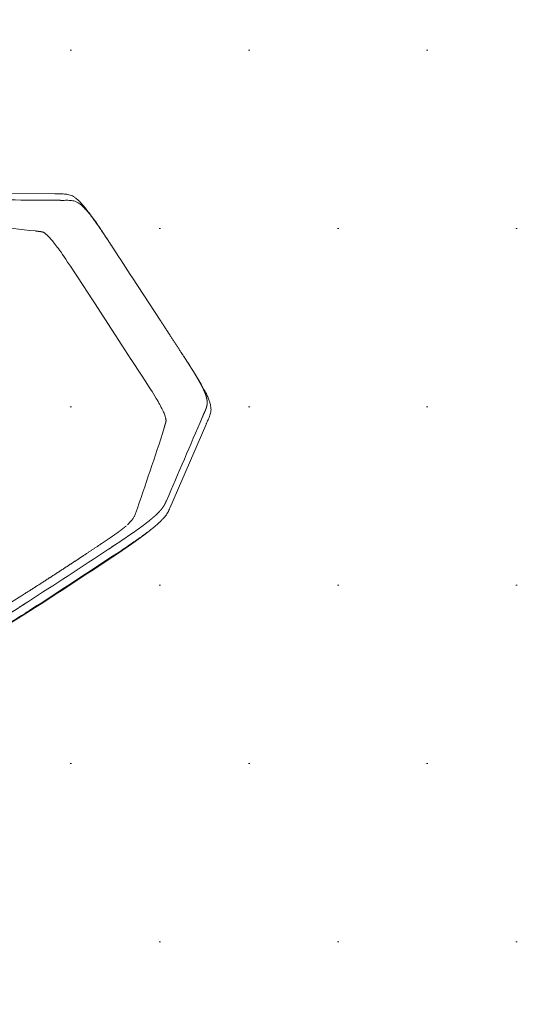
# Model space of a CAD drawing. Header units: metres. Extents: x 7480610 to 7484249, y 5635545 to 5637635.
# Tile 25 of 53: x 7480661.304 to 7480662.001, y 5637431.413 to 5637432.793. Entities that reach past the tile are written whole.
import ezdxf

# ---------------------------------------------------------------- set-up
doc = ezdxf.new("R2010")
doc.units = ezdxf.units.M
doc.header["$MEASUREMENT"] = 0
doc.layers.add('_x-ref_mapa', color=7, linetype='Continuous')
doc.layers.add('PFU-01 - Plan sytuacyjny Horn - x-ref architektura - 2024.12.04$0$A_mała architektura', color=140, linetype='Continuous')
doc.layers.add('dr_proj_wyp chodnik', color=40, linetype='Continuous', lineweight=20)
doc.layers.add('dr_wymiar', color=4, linetype='Continuous', lineweight=35)
doc.styles.add('WYMIARY', font='ROMANS.shx', dxfattribs={"width": 0.6})
doc.dimstyles.new('dr 1-500', dxfattribs={"dimscale": 5, "dimtxt": 0.2, "dimasz": 0.15, "dimexe": 0.1, "dimexo": 0.1, "dimgap": 0.05, "dimtad": 1, "dimzin": 12, "dimdsep": 46, "dimtxsty": 'WYMIARY', "dimcen": 0.15, "dimclre": 256, "dimaunit": 2, "dimadec": 3, "dimazin": 0, "dimtfac": 1, "dimtmove": 0, "dimatfit": 3, "dimfxl": 10, "dimtolj": 1, "dimtzin": 0, "dimarcsym": 0})

# ---------------------------------------------------------------- blocks, each defined once
blk = doc.blocks.new('*D5')
at = {"layer": 'Defpoints', "color": 0, "lineweight": 70, "transparency": 16777216}
for p in [(7480661.4084, 5637435.1599), (7480670.7242, 5637420.9396), (7480670.7264, 5637420.941)]:
    blk.add_point(p, dxfattribs=at)
at = {"layer": 'dr_wymiar', "lineweight": -2, "transparency": 16777216}
for p, q in [((7480660.9902, 5637434.8858), (7480660.988, 5637434.8844)), ((7480670.3082, 5637420.6669), (7480670.306, 5637420.6655))]:
    blk.add_line(p, q, dxfattribs=at)
at = {"layer": 'dr_wymiar', "color": 0, "lineweight": -2, "transparency": 16777216}
blk.add_line((7480661.8173, 5637434.5311), (7480670.3131, 5637421.5669), dxfattribs=at)
at = {"layer": 'dr_wymiar', "color": 0, "lineweight": 70, "transparency": 16777216}
for points in [[(7480661.9219, 5637434.5996), (7480661.7128, 5637434.4626), (7480661.4062, 5637435.1584)], [(7480670.4176, 5637421.6354), (7480670.2085, 5637421.4983), (7480670.7242, 5637420.9396)]]:
    blk.add_solid(points, dxfattribs=at)
at = {"layer": 'dr_wymiar', "color": 0, "transparency": 16777216, "insert": (7480666.6925, 5637428.4601), "char_height": 1, "attachment_point": 5, "rotation": 303.2377, "style": 'WYMIARY'}
blk.add_mtext('\\A1;17', dxfattribs=at)
blk = doc.blocks.new('PFU-01 - Plan sytuacyjny Horn - x-ref architektura - 2024.12.04$0$Stojak na rowery')
at = {"lineweight": 20}
for p, q in [((236.1, 553.1, -77.7), (236.1, 553.1, -77.7)), ((371.9, 553.1, -77.7), (371.9, 553.1, -77.7)), ((236.1, 541.8, -77.7), (236.1, 541.8, -77.7)), ((371.9, 541.8, -77.7), (371.9, 541.8, -77.7)), ((475.2, 540.7, -77.7), (475.2, 540.7, -77.7)), ((581.2, 470.6, -77.7), (475.2, 540.7, -77.7)), ((476.9, 529.3, -77.7), (476.9, 529.3, -77.7)), ((430.9, 520.7, -77.7), (431, 520.7, -77.7)), ((581.2, 470.6, -77.7), (581.2, 470.6, -77.7)), ((583, 458.8, -77.7), (583, 458.8, -77.7)), ((538, 435, -77.7), (537.9, 435.1, -77.7)), ((608, 366.7, -77.7), (608, 368.2, -77.7)), ((608, 367.4, -77.7), (608, 366.5, -77.7)), ((608, 366.3, -77.7), (608, 366.7, -77.7)), ((544, 241.8, -77.7), (544, 312.5, -77.7)), ((608, 241.8, -77.7), (608, 312.5, -77.7)), ((608, 187.5, -77.7), (608, 186.1, -77.7)), ((538, 119.2, -77.7), (537.9, 119.2, -77.7)), ((581.2, 83.7, -77.7), (475.2, 13.6, -77.7)), ((581.2, 83.7, -77.7), (581.2, 83.7, -77.7)), ((583, 95.5, -77.7), (583, 95.5, -77.7))]:
    blk.add_line(p, q, dxfattribs=at)
for points in [[(537.8, 435.2), (538.2, 434.5), (538.5, 433.9), (538.6, 433.5), (538.9, 433), (539.1, 432.3), (539.3, 431.8), (539.5, 431.2), (539.8, 430.6), (540, 429.8), (540.3, 428.7), (540.6, 427.5), (540.9, 426.2), (541.2, 424.7), (541.5, 423.1), (541.8, 421.5), (542, 419.7), (542.3, 417.7), (542.5, 415.7), (542.7, 413.4), (542.9, 411.2), (543.1, 408.8), (543.2, 406.3), (543.4, 403.8), (543.5, 401.2), (543.6, 397.5), (543.7, 393.7), (543.8, 389.9), (543.9, 386), (543.9, 380.9), (544, 374), (544, 362.7), (544, 336.3), (544, 335.7), (544, 312.5)], [(537.8, 119.1), (538.2, 119.8), (538.5, 120.4), (538.6, 120.8), (538.9, 121.3), (539.1, 122), (539.3, 122.5), (539.5, 123.1), (539.8, 123.7), (540, 124.4), (540.3, 125.5), (540.6, 126.8), (540.9, 128.1), (541.2, 129.5), (541.5, 131.2), (541.8, 132.8), (542, 134.6), (542.3, 136.6), (542.5, 138.6), (542.7, 140.8), (542.9, 143.1), (543.1, 145.5), (543.2, 147.9), (543.4, 150.5), (543.5, 153.1), (543.6, 156.8), (543.7, 160.6), (543.8, 164.4), (543.9, 168.3), (543.9, 173.3), (544, 180.3), (544, 191.6), (544, 217.9), (544, 218.6), (544, 241.8)]]:
    blk.add_lwpolyline(points, dxfattribs=at)
for centre, radius, start, end in [((304, -12156.7, -77.7), 12710, 89.69397, 90.30603), ((304, -13366.7, -77.7), 13908.6, 89.72033, 90.27967), ((402.4, 466.8, -77.7), 61.7, 79.1525, 82.2539), ((22735.5, 33901.7, -77.7), 40114.3, 236.29768, 236.47951), ((15890, 20234.8, -77.7), 25052.5, 231.89792, 232.04225), ((-1116.6, -1549.6, -77.7), 2584.2, 50.4173, 51.8221), ((-1116.6, 2103.9, -77.7), 2584.2, 308.1779, 309.5827), ((22736.4, -33348.8, -77.7), 40116, 123.52049, 123.70232)]:
    blk.add_arc(centre, radius, start, end, dxfattribs=at)
at = {"lineweight": 20, "extrusion": (0, 0, -1)}
blk.add_arc((-304, -8104.1, 77.7), 8658.4, 89.55545, 90.44455, dxfattribs=at)
at = {"lineweight": 20}
for points, knots in [([(132.8, 540.7, -77.7), (133.2, 540.9, -77.7), (133.8, 541.3, -77.7), (134.9, 542.1, -77.7), (136.1, 542.8, -77.7), (137.5, 543.6, -77.7), (139.4, 544.6, -77.7), (141.9, 545.7, -77.7), (145.3, 546.9, -77.7), (149.1, 547.9, -77.7), (153.4, 548.9, -77.7), (158.3, 549.7, -77.7), (163.7, 550.4, -77.7), (169.8, 551.1, -77.7), (176.5, 551.6, -77.7), (184.1, 552.1, -77.7), (192.2, 552.4, -77.7), (201.1, 552.7, -77.7), (211.1, 552.9, -77.7), (220.3, 553, -77.7), (228.9, 553.1, -77.7), (233.6, 553.1, -77.7), (236.1, 553.1, -77.7)], [0, 0, 0, 0, 1.332406, 2.232796, 3.884311, 5.505356, 7.042955, 10.314606, 13.810056, 17.674547, 22.168236, 27.039187, 32.515989, 38.531911, 45.415734, 52.849938, 61.181947, 69.796857, 79.605854, 91.073375, 97.610253, 105.198207, 105.198207, 105.198207, 105.198207]), ([(371.9, 553.1, -77.7), (374.4, 553.1, -77.7), (379.1, 553.1, -77.7), (387.7, 553, -77.7), (396.9, 552.9, -77.7), (406.9, 552.7, -77.7), (415.8, 552.4, -77.7), (423.9, 552.1, -77.7), (431.5, 551.6, -77.7), (438.2, 551.1, -77.7), (444.3, 550.4, -77.7), (449.7, 549.7, -77.7), (454.6, 548.9, -77.7), (458.9, 547.9, -77.7), (462.7, 546.9, -77.7), (466.1, 545.7, -77.7), (468.6, 544.6, -77.7), (470.5, 543.6, -77.7), (471.9, 542.8, -77.7), (473.1, 542.1, -77.7), (474.2, 541.3, -77.7), (474.8, 540.9, -77.7), (475.2, 540.7, -77.7)], [0, 0, 0, 0, 7.587954, 14.124832, 25.592353, 35.40135, 44.01626, 52.348269, 59.782473, 66.666296, 72.682218, 78.15902, 83.029971, 87.52366, 91.388151, 94.883601, 98.155252, 99.692852, 101.313897, 102.965411, 103.865801, 105.198207, 105.198207, 105.198207, 105.198207]), ([(414, 527.3, -77.7), (415, 527.1, -77.7), (416.9, 526.7, -77.7), (419.6, 526, -77.7), (422.1, 525.3, -77.7), (424.3, 524.5, -77.7), (426.2, 523.7, -77.7), (427.9, 522.8, -77.7), (429.4, 521.8, -77.7), (430.4, 521.1, -77.7), (430.9, 520.7, -77.7)], [0, 0, 0, 0, 3.04378, 5.854198, 8.431849, 10.764125, 12.814141, 14.681011, 16.434184, 18.417372, 18.417372, 18.417372, 18.417372]), ([(581.2, 470.6, -77.7), (581.7, 470.3, -77.7), (582.6, 469.7, -77.7), (583.9, 468.8, -77.7), (585.7, 467.7, -77.7), (587.5, 466.5, -77.7), (589.9, 465, -77.7), (592.2, 463.4, -77.7), (594.8, 461.3, -77.7), (597.2, 459, -77.7), (599.3, 456.4, -77.7), (601, 453.3, -77.7), (602.5, 449.7, -77.7), (603.5, 446.3, -77.7), (604.3, 443.2, -77.7), (605, 439.4, -77.7), (605.8, 434.1, -77.7), (606.4, 428.3, -77.7), (606.8, 423.1, -77.7), (607.2, 417.1, -77.7), (607.6, 408.8, -77.7), (607.8, 397.6, -77.7), (608, 383.9, -77.7), (608, 373.9, -77.7), (608, 368.2, -77.7)], [0, 0, 0, 0, 1.702016, 3.301906, 4.796607, 8.111506, 9.74608, 13.215252, 16.669808, 19.725564, 23.107631, 26.596111, 30.427024, 34.706117, 37.263525, 40.030538, 46.253669, 53.463375, 57.510835, 61.883068, 71.397763, 82.517512, 95.564014, 112.5043, 112.5043, 112.5043, 112.5043]), ([(608, 241.8, -77.7), (608, 225.7, -77.7), (608, 208.5, -77.7), (608, 188, -77.7), (608, 179.4, -77.7), (607.9, 168.7, -77.7), (607.8, 157.9, -77.7), (607.4, 148.1, -77.7), (607, 139.1, -77.7), (606.4, 132.4, -77.7), (605.8, 127.7, -77.7), (605.3, 124.6, -77.7), (604.8, 121.7, -77.7), (604.1, 119.1, -77.7), (603.5, 116.7, -77.7), (602.6, 113.9, -77.7), (601.2, 110.8, -77.7), (599.2, 107.7, -77.7), (596.9, 105.1, -77.7), (594.3, 102.9, -77.7), (591.9, 101.3, -77.7), (589.6, 99.8, -77.7), (587.8, 98.6, -77.7), (585.9, 97.5, -77.7), (584.7, 96.6, -77.7), (583.7, 96, -77.7), (583.1, 95.6, -77.7), (583, 95.5, -77.7)], [0, 0, 0, 0, 48.169918, 51.58869, 61.688977, 73.812511, 83.70556, 94.245123, 103.195468, 110.776267, 114.218901, 117.343482, 120.38362, 122.975446, 125.466602, 127.665532, 131.808027, 135.564936, 138.795382, 142.308293, 145.733372, 147.36682, 150.643805, 152.204291, 153.845108, 155.144056, 155.806289, 155.806289, 155.806289, 155.806289]), ([(581.2, 83.7, -77.7), (581.7, 84, -77.7), (582.6, 84.6, -77.7), (583.9, 85.4, -77.7), (585.7, 86.6, -77.7), (587.5, 87.8, -77.7), (589.9, 89.3, -77.7), (592.2, 90.9, -77.7), (594.8, 93, -77.7), (597.2, 95.3, -77.7), (599.3, 97.9, -77.7), (601, 101, -77.7), (602.5, 104.6, -77.7), (603.5, 108, -77.7), (604.3, 111.1, -77.7), (605, 114.9, -77.7), (605.8, 120.2, -77.7), (606.4, 126, -77.7), (606.8, 131.2, -77.7), (607.2, 137.2, -77.7), (607.6, 145.5, -77.7), (607.8, 156.7, -77.7), (608, 170.4, -77.7), (608, 180.4, -77.7), (608, 186.1, -77.7)], [0, 0, 0, 0, 1.702016, 3.301906, 4.796607, 8.111506, 9.74608, 13.215252, 16.669808, 19.725564, 23.107631, 26.596111, 30.427024, 34.706117, 37.263525, 40.030538, 46.253669, 53.463375, 57.510835, 61.883068, 71.397763, 82.517512, 95.564014, 112.5043, 112.5043, 112.5043, 112.5043])]:
    blk.add_open_spline(points, degree=3, knots=knots, dxfattribs=at)
for points, weights, knots in [([(160.3, 550, -77.7), (164.4, 550.6, -77.7), (168.6, 551, -77.7), (171.6, 551.3, -77.7), (174.6, 551.6, -77.7), (180.8, 552.2, -77.7), (187, 552.5, -77.7), (190.2, 552.7, -77.7), (193.3, 552.9, -77.7), (199.6, 553.2, -77.7), (205.9, 553.4, -77.7), (212.1, 553.6, -77.7), (218.4, 553.7, -77.7), (218.6, 553.7, -77.7), (218.9, 553.7, -77.7), (227.9, 553.9, -77.7), (236.8, 554, -77.7)], [1, 0.999878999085, 1, 0.999957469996, 1, 0.999891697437, 1, 0.999983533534, 1, 0.999961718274, 1, 0.999983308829, 1, 1, 1, 0.999989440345, 1], [0, 0, 0, 8.417077, 8.417077, 14.444267, 14.444267, 26.865813, 26.865813, 33.167809, 33.167809, 45.774738, 45.774738, 58.262313, 58.262313, 58.780964, 58.780964, 76.709899, 76.709899, 76.709899]), ([(371.2, 554, -77.7), (377.3, 554, -77.7), (383.4, 553.8, -77.7), (386.3, 553.8, -77.7), (389.1, 553.7, -77.7), (389.4, 553.7, -77.7), (389.6, 553.7, -77.7), (392.7, 553.7, -77.7), (395.8, 553.6, -77.7), (399, 553.5, -77.7), (402.1, 553.4, -77.7), (405.3, 553.3, -77.7), (408.4, 553.2, -77.7), (411.5, 553, -77.7), (414.7, 552.9, -77.7), (417.8, 552.7, -77.7), (421, 552.5, -77.7), (424.1, 552.4, -77.7), (427.2, 552.1, -77.7), (430.3, 551.9, -77.7), (433.4, 551.6, -77.7), (436.4, 551.3, -77.7), (439.4, 551, -77.7), (442.3, 550.7, -77.7), (445.2, 550.3, -77.7), (446.5, 550.1, -77.7), (447.7, 550, -77.7)], [1, 0.999989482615, 1, 0.999999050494, 1, 1, 1, 0.999996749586, 1, 0.999994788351, 1, 0.999992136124, 1, 0.999988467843, 1, 0.999983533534, 1, 0.999976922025, 1, 0.999968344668, 1, 0.999957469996, 1, 0.999944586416, 1, 1, 1], [0, 0, 0, 12.262007, 12.262007, 17.928945, 17.928945, 18.447596, 18.447596, 24.671694, 24.671694, 30.935171, 30.935171, 37.229369, 37.229369, 43.542101, 43.542101, 49.844097, 49.844097, 56.101045, 56.101045, 62.265644, 62.265644, 68.292834, 68.292834, 74.149194, 74.149194, 76.709903, 76.709903, 76.709903]), ([(236.1, 541.8, -77.7), (229.2, 541.7, -77.7), (222.3, 541.7, -77.7), (220, 541.7, -77.7), (217.7, 541.7, -77.7), (213.2, 541.6, -77.7), (208.6, 541.5, -77.7), (204.1, 541.4, -77.7), (199.6, 541.4, -77.7), (195.1, 541.2, -77.7), (190.7, 541.1, -77.7), (188.5, 541, -77.7), (186.4, 540.9, -77.7), (182.2, 540.7, -77.7), (178, 540.5, -77.7), (174.1, 540.2, -77.7), (170.3, 539.9, -77.7), (166.8, 539.6, -77.7), (163.3, 539.2, -77.7), (161.7, 539, -77.7), (160.1, 538.8, -77.7), (158.7, 538.6, -77.7), (157.2, 538.4, -77.7), (155.9, 538.2, -77.7), (154.5, 538, -77.7), (152.1, 537.6, -77.7), (149.8, 537.1, -77.7), (147.8, 536.6, -77.7), (145.8, 536.1, -77.7), (145.4, 536, -77.7), (144.9, 535.9, -77.7), (144.2, 535.6, -77.7), (143.5, 535.4, -77.7), (143, 535.3, -77.7), (142.5, 535.1, -77.7), (142.1, 535, -77.7), (141.8, 534.8, -77.7), (141.4, 534.7, -77.7), (141.1, 534.6, -77.7), (140.6, 534.4, -77.7), (140.2, 534.2, -77.7), (139.6, 534, -77.7), (139.1, 533.8, -77.7), (138.8, 533.7, -77.7), (138.5, 533.5, -77.7), (138, 533.3, -77.7), (137.4, 533, -77.7), (136.9, 532.7, -77.7), (136.3, 532.5, -77.7), (135.9, 532.2, -77.7), (135.4, 531.9, -77.7), (134.9, 531.7, -77.7), (134.4, 531.4, -77.7), (134, 531.1, -77.7), (133.6, 530.9, -77.7), (132.7, 530.3, -77.7), (131.9, 529.8, -77.7), (131.5, 529.5, -77.7), (131.1, 529.3, -77.7)], [1, 1, 1, 0.999999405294, 1, 1, 1, 1, 1, 0.999982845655, 1, 0.999993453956, 1, 0.99996057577, 1, 0.999933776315, 1, 0.999894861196, 1, 0.999964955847, 1, 1, 1, 0.999948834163, 1, 0.999737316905, 1, 0.999651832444, 1, 1, 1, 1, 1, 1, 1, 1, 1, 1, 1, 1, 1, 1, 1, 1, 1, 1, 1, 1, 1, 1, 1, 1, 1, 0.999946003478, 1, 1, 1, 1, 1], [0, 0, 0, 13.767122, 13.767122, 18.351869, 18.351869, 27.487463, 27.487463, 36.53623, 36.53623, 45.412227, 45.412227, 49.744737, 49.744737, 58.09609, 58.09609, 65.865662, 65.865662, 72.873049, 72.873049, 76.053964, 76.053964, 79.011092, 79.011092, 81.746691, 81.746691, 86.586327, 86.586327, 90.671512, 90.671512, 91.570336, 91.570336, 93.058675, 93.058675, 94.125342, 94.125342, 94.890913, 94.890913, 95.656483, 95.656483, 96.606004, 96.606004, 97.739099, 97.739099, 98.4011, 98.4011, 99.642252, 99.642252, 100.812139, 100.812139, 101.925395, 101.925395, 102.991343, 102.991343, 104.017543, 104.017543, 105.99868, 105.99868, 106.932046, 106.932046, 106.932046]), ([(476.9, 529.3, -77.7), (476.5, 529.5, -77.7), (476.1, 529.8, -77.7), (475.3, 530.3, -77.7), (474.4, 530.9, -77.7), (474, 531.1, -77.7), (473.6, 531.4, -77.7), (473.1, 531.7, -77.7), (472.6, 531.9, -77.7), (472.1, 532.2, -77.7), (471.7, 532.5, -77.7), (471.1, 532.7, -77.7), (470.6, 533, -77.7), (470, 533.3, -77.7), (469.5, 533.5, -77.7), (469.2, 533.7, -77.7), (468.9, 533.8, -77.7), (468.4, 534, -77.7), (467.8, 534.2, -77.7), (467.4, 534.4, -77.7), (466.9, 534.6, -77.7), (466.6, 534.7, -77.7), (466.2, 534.8, -77.7), (465.9, 535, -77.7), (465.5, 535.1, -77.7), (465, 535.3, -77.7), (464.5, 535.4, -77.7), (463.8, 535.6, -77.7), (463.1, 535.9, -77.7), (462.6, 536, -77.7), (462.2, 536.1, -77.7), (460.2, 536.6, -77.7), (458.2, 537.1, -77.7), (455.9, 537.6, -77.7), (453.5, 538, -77.7), (452.1, 538.2, -77.7), (450.8, 538.4, -77.7), (449.3, 538.6, -77.7), (447.9, 538.8, -77.7), (446.3, 539, -77.7), (444.7, 539.2, -77.7), (441.2, 539.6, -77.7), (437.7, 539.9, -77.7), (433.9, 540.2, -77.7), (430, 540.5, -77.7), (425.8, 540.7, -77.7), (421.6, 540.9, -77.7), (419.5, 541, -77.7), (417.3, 541.1, -77.7), (412.9, 541.2, -77.7), (408.4, 541.4, -77.7), (403.9, 541.4, -77.7), (399.4, 541.5, -77.7), (394.8, 541.6, -77.7), (390.3, 541.7, -77.7), (388, 541.7, -77.7), (385.7, 541.7, -77.7), (378.8, 541.7, -77.7), (371.9, 541.8, -77.7)], [1, 0.999995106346, 1, 1, 1, 0.999946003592, 1, 1, 1, 1, 1, 1, 1, 1, 1, 1, 1, 1, 1, 1, 1, 1, 1, 1, 1, 1, 1, 1, 1, 1, 1, 0.999651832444, 1, 0.999737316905, 1, 0.999948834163, 1, 1, 1, 0.999964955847, 1, 0.999894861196, 1, 0.999933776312, 1, 0.99996057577, 1, 0.999993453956, 1, 0.999982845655, 1, 1, 1, 1, 1, 0.999999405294, 1, 1, 1], [0, 0, 0, 0.933368, 0.933368, 2.914504, 2.914504, 3.940705, 3.940705, 5.006652, 5.006652, 6.119908, 6.119908, 7.316149, 7.316149, 8.530948, 8.530948, 9.192948, 9.192948, 10.326043, 10.326043, 11.275564, 11.275564, 12.041135, 12.041135, 12.806706, 12.806706, 13.873373, 13.873373, 15.361711, 15.361711, 16.260536, 16.260536, 20.34572, 20.34572, 25.185357, 25.185357, 27.920956, 27.920956, 30.878084, 30.878084, 34.058999, 34.058999, 41.066385, 41.066385, 48.835958, 48.835958, 57.18731, 57.18731, 61.519821, 61.519821, 70.395818, 70.395818, 79.444585, 79.444585, 88.580179, 88.580179, 93.164925, 93.164925, 106.932048, 106.932048, 106.932048]), ([(238.8, 529.8, -77.7), (237.1, 529.8, -77.7), (235.4, 529.8, -77.7), (233.7, 529.8, -77.7), (232, 529.7, -77.7), (230.3, 529.7, -77.7), (228.6, 529.7, -77.7), (227, 529.7, -77.7), (225.3, 529.6, -77.7), (223.6, 529.6, -77.7), (222, 529.6, -77.7), (220.3, 529.5, -77.7), (218.7, 529.5, -77.7), (217.1, 529.4, -77.7), (215.5, 529.3, -77.7), (214, 529.3, -77.7), (212.4, 529.2, -77.7), (210.9, 529.1, -77.7), (209.4, 529, -77.7), (208, 528.9, -77.7), (206.6, 528.8, -77.7), (205.2, 528.7, -77.7), (203.9, 528.6, -77.7), (202.7, 528.5, -77.7), (201.5, 528.4, -77.7), (200.3, 528.3, -77.7), (199.2, 528.1, -77.7), (198.3, 528, -77.7), (197.3, 527.9, -77.7)], [1, 0.999998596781, 1, 0.999999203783, 1, 0.999998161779, 1, 0.999996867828, 1, 0.999995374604, 1, 0.999993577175, 1, 1, 1, 1, 1, 0.99998559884, 1, 0.999981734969, 1, 0.999976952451, 1, 0.999971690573, 1, 0.999965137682, 1, 1, 1], [0, 0, 0, 3.401982, 3.401982, 6.796693, 6.796693, 10.172096, 10.172096, 13.522485, 13.522485, 16.837392, 16.837392, 20.102801, 20.102801, 23.304268, 23.304268, 26.4112, 26.4112, 29.405527, 29.405527, 32.257599, 32.257599, 34.934006, 34.934006, 37.403247, 37.403247, 39.627528, 39.627528, 41.570191, 41.570191, 41.570191]), ([(369.2, 529.8, -77.7), (352.9, 530, -77.7), (336.6, 530.1, -77.7), (332.6, 530.1, -77.7), (328.5, 530.2, -77.7), (316.2, 530.2, -77.7), (304, 530.2, -77.7), (291.8, 530.2, -77.7), (279.5, 530.2, -77.7), (259.2, 530.1, -77.7), (238.8, 529.8, -77.7)], [1, 0.999994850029, 1, 1, 1, 0.999997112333, 1, 1, 1, 0.999991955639, 1], [0, 0, 0, 32.557507, 32.557507, 40.711229, 40.711229, 65.188071, 65.188071, 89.664907, 89.664907, 130.376119, 130.376119, 130.376119]), ([(410.7, 527.9, -77.7), (410, 528, -77.7), (409.3, 528.1, -77.7), (409, 528.1, -77.7), (408.8, 528.1, -77.7), (407.7, 528.3, -77.7), (406.5, 528.4, -77.7), (405.3, 528.5, -77.7), (404.1, 528.6, -77.7), (402.8, 528.7, -77.7), (401.4, 528.8, -77.7), (400, 528.9, -77.7), (398.6, 529, -77.7), (397.1, 529.1, -77.7), (395.6, 529.2, -77.7), (394, 529.3, -77.7), (392.5, 529.3, -77.7), (390.9, 529.4, -77.7), (389.3, 529.5, -77.7), (387.7, 529.5, -77.7), (386, 529.6, -77.7), (384.4, 529.6, -77.7), (382.7, 529.6, -77.7), (381, 529.7, -77.7), (379.4, 529.7, -77.7), (377.7, 529.7, -77.7), (376, 529.7, -77.7), (374.3, 529.8, -77.7), (372.6, 529.8, -77.7), (370.9, 529.8, -77.7), (369.2, 529.8, -77.7)], [1, 1, 1, 1, 1, 0.999965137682, 1, 0.999971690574, 1, 0.999976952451, 1, 0.999981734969, 1, 0.999985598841, 1, 1, 1, 1, 1, 0.999993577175, 1, 0.999995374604, 1, 0.999996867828, 1, 0.999998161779, 1, 0.999999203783, 1, 1, 1], [0, 0, 0, 1.433167, 1.433167, 1.942678, 1.942678, 4.166959, 4.166959, 6.6362, 6.6362, 9.312607, 9.312607, 12.164679, 12.164679, 15.159006, 15.159006, 18.265938, 18.265938, 21.467405, 21.467405, 24.732814, 24.732814, 28.047722, 28.047722, 31.39811, 31.39811, 34.773514, 34.773514, 38.168224, 38.168224, 41.570205, 41.570205, 41.570205]), ([(608, 312.5, -77.7), (608, 324.1, -77.7), (608, 335.6, -77.7), (608, 336, -77.7), (608, 336.3, -77.7), (608, 354.5, -77.7), (608, 372.7, -77.7), (608, 379.6, -77.7), (607.9, 386.6, -77.7), (607.8, 391.2, -77.7), (607.7, 395.8, -77.7), (607.7, 396.9, -77.7), (607.7, 398.1, -77.7), (607.7, 399.2, -77.7), (607.6, 400.4, -77.7), (607.6, 401.8, -77.7), (607.5, 403.3, -77.7), (607.4, 406.2, -77.7), (607.3, 409.1, -77.7), (607.1, 411.9, -77.7), (606.9, 414.6, -77.7), (606.9, 416, -77.7), (606.7, 417.3, -77.7), (606.6, 419.8, -77.7), (606.3, 422.2, -77.7), (606, 424.5, -77.7), (605.7, 426.7, -77.7), (605.6, 427.7, -77.7), (605.4, 428.7, -77.7), (605.3, 429.6, -77.7), (605.1, 430.6, -77.7), (605, 431.5, -77.7), (604.8, 432.3, -77.7), (604.5, 433.9, -77.7), (604.1, 435.4, -77.7), (603.6, 437.2, -77.7), (603, 438.9, -77.7), (602.6, 440.3, -77.7), (602, 441.7, -77.7), (601.8, 441.9, -77.7), (601.7, 442.2, -77.7), (601.6, 442.5, -77.7), (601.4, 442.9, -77.7), (601.3, 443.1, -77.7), (601.1, 443.4, -77.7), (601, 443.7, -77.7), (600.8, 443.9, -77.7), (600.7, 444.1, -77.7), (600.6, 444.3, -77.7), (600.4, 444.6, -77.7), (600.3, 444.9, -77.7), (600.1, 445.2, -77.7), (600, 445.4, -77.7), (599.8, 445.6, -77.7), (599.7, 445.8, -77.7), (599.5, 446.1, -77.7), (599.3, 446.3, -77.7), (599.2, 446.5, -77.7), (599.1, 446.6, -77.7), (598.9, 446.8, -77.7), (598.8, 447, -77.7), (598.6, 447.2, -77.7), (598.5, 447.4, -77.7), (598.3, 447.6, -77.7), (598.2, 447.7, -77.7), (598, 447.9, -77.7), (597.9, 448.1, -77.7), (597.7, 448.3, -77.7), (597.5, 448.4, -77.7), (597.3, 448.7, -77.7), (597, 449, -77.7), (596.8, 449.2, -77.7), (596.6, 449.3, -77.7), (596.3, 449.6, -77.7), (596, 449.9, -77.7), (595.7, 450.2, -77.7), (595.3, 450.5, -77.7), (594.7, 451, -77.7), (594, 451.5, -77.7), (593.4, 451.9, -77.7), (592.7, 452.4, -77.7), (592, 452.9, -77.7), (591.4, 453.3, -77.7), (590.3, 454, -77.7), (589.3, 454.7, -77.7), (587.5, 455.8, -77.7), (585.6, 457, -77.7), (584.3, 457.9, -77.7), (583, 458.8, -77.7)], [1, 1, 1, 1, 1, 1, 1, 0.999989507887, 1, 0.999984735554, 1, 0.999998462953, 1, 0.999997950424, 1, 0.999995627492, 1, 0.999974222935, 1, 0.999956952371, 1, 0.999984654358, 1, 0.999912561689, 1, 0.999865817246, 1, 0.999955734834, 1, 1, 1, 0.999937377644, 1, 0.999687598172, 1, 0.999258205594, 1, 0.999048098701, 1, 1, 1, 1, 1, 1, 1, 1, 1, 1, 1, 1, 1, 1, 1, 1, 1, 1, 1, 1, 1, 1, 1, 1, 1, 1, 1, 1, 1, 1, 1, 1, 1, 1, 1, 1, 1, 1, 1, 0.999708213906, 1, 1, 1, 1, 1, 1, 1, 1, 1, 1, 1], [0, 0, 0, 23.115268, 23.115268, 23.846518, 23.846518, 60.188199, 60.188199, 74.112051, 74.112051, 83.326593, 83.326593, 85.557728, 85.557728, 87.874181, 87.874181, 90.835397, 90.835397, 96.626718, 96.626718, 102.166277, 102.166277, 104.809656, 104.809656, 109.778947, 109.778947, 114.259867, 114.259867, 116.303084, 116.303084, 118.214493, 118.214493, 119.996393, 119.996393, 123.197192, 123.197192, 126.789638, 126.789638, 129.779228, 129.779228, 130.344203, 130.344203, 131.095482, 131.095482, 131.704957, 131.704957, 132.314432, 132.314432, 132.729957, 132.729957, 133.454204, 133.454204, 133.989828, 133.989828, 134.525453, 134.525453, 135.150967, 135.150967, 135.538638, 135.538638, 136.021835, 136.021835, 136.505032, 136.505032, 136.95763, 136.95763, 137.432378, 137.432378, 137.880939, 137.880939, 138.643078, 138.643078, 139.20155, 139.20155, 140.054191, 140.054191, 140.89202, 140.89202, 142.537984, 142.537984, 144.162907, 144.162907, 145.783576, 145.783576, 148.230995, 148.230995, 152.60272, 152.60272, 155.805773, 155.805773, 155.805773]), ([(537.9, 435.1, -77.7), (537.9, 435.1, -77.7), (537.8, 435.2, -77.7), (537.8, 435.2, -77.7), (537.7, 435.3, -77.7), (537.7, 435.4, -77.7), (537.6, 435.4, -77.7), (537.5, 435.5, -77.7), (537.4, 435.6, -77.7), (537.3, 435.7, -77.7), (537.2, 435.8, -77.7), (537.1, 436, -77.7), (536.9, 436.1, -77.7), (536.8, 436.2, -77.7), (536.6, 436.3, -77.7), (536.6, 436.4, -77.7), (536.5, 436.4, -77.7), (536.3, 436.7, -77.7), (536, 437, -77.7), (535.8, 437.1, -77.7), (535.6, 437.3, -77.7), (535.4, 437.5, -77.7), (535.1, 437.7, -77.7), (533.2, 439.3, -77.7), (531.3, 440.9, -77.7), (531.1, 441.1, -77.7), (530.9, 441.2, -77.7), (530.4, 441.6, -77.7), (529.9, 442.1, -77.7)], [1, 1, 1, 0.999949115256, 1, 0.999954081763, 1, 0.999961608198, 1, 0.999968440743, 1, 0.999974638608, 1, 0.999980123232, 1, 1, 1, 1, 1, 0.999992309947, 1, 0.999994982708, 1, 1, 1, 1, 1, 1, 1], [0, 0, 0, 0.104707, 0.104707, 0.2621, 0.2621, 0.477336, 0.477336, 0.732578, 0.732578, 1.035634, 1.035634, 1.384939, 1.384939, 1.779524, 1.779524, 1.919961, 1.919961, 2.699552, 2.699552, 3.224387, 3.224387, 3.791341, 3.791341, 8.786897, 8.786897, 9.300146, 9.300146, 10.599853, 10.599853, 10.599853]), ([(537.9, 119.2, -77.7), (537.9, 119.1, -77.7), (537.8, 119.1, -77.7), (537.6, 118.9, -77.7), (537.4, 118.7, -77.7), (537.3, 118.5, -77.7), (537.2, 118.4, -77.7), (537.1, 118.3, -77.7), (536.9, 118.2, -77.7), (536.8, 118.1, -77.7), (536.6, 117.9, -77.7), (536.6, 117.9, -77.7), (536.5, 117.8, -77.7), (536.4, 117.7, -77.7), (536.3, 117.6, -77.7), (535.3, 116.7, -77.7), (534.2, 115.8, -77.7), (533.9, 115.6, -77.7), (533.6, 115.3, -77.7), (533.4, 115.1, -77.7), (533.1, 114.9, -77.7), (532.2, 114.1, -77.7), (531.3, 113.4, -77.7), (531.1, 113.2, -77.7), (530.9, 113.1, -77.7), (530.4, 112.6, -77.7), (529.9, 112.2, -77.7), (529.9, 112.2, -77.7), (529.9, 112.2, -77.7)], [1, 1, 1, 1, 1, 0.999972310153, 1, 0.999977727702, 1, 0.999982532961, 1, 1, 1, 1, 1, 0.99988294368, 1, 1, 1, 1, 1, 1, 1, 1, 1, 1, 1, 1, 1], [0, 0, 0, 0.104707, 0.104707, 0.7325, 0.7325, 1.035555, 1.035555, 1.38486, 1.38486, 1.779445, 1.779445, 1.919882, 1.919882, 2.217892, 2.217892, 5.050706, 5.050706, 5.73801, 5.73801, 6.461765, 6.461765, 8.786843, 8.786843, 9.300093, 9.300093, 10.633862, 10.633862, 10.633867, 10.633867, 10.633867])]:
    blk.add_rational_spline(points, weights, degree=2, knots=knots, dxfattribs=at)
blk = doc.blocks.new('PFU-01 - Plan sytuacyjny Horn - x-ref architektura - 2024.12.04')
at = {"layer": 'PFU-01 - Plan sytuacyjny Horn - x-ref architektura - 2024.12.04$0$A_mała architektura', "xscale": -0.000999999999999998, "yscale": 0.0009999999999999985, "zscale": 0.0009999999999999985, "rotation": 213.1320681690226}
blk.add_blockref('PFU-01 - Plan sytuacyjny Horn - x-ref architektura - 2024.12.04$0$Stojak na rowery', (7480660.8207, 5637432.301, 0.0777), dxfattribs=at)

msp = doc.modelspace()

# ---------------------------------------------------------------- hatches: boundary and pattern name
at = {"layer": 'dr_proj_wyp chodnik'}
h = msp.add_hatch(dxfattribs=at)
h.set_pattern_fill('DOTS', color=256, scale=4)
h.paths.add_polyline_path([(7480663.7086, 5637436.6672), (7480659.1083, 5637433.6525), (7480668.4263, 5637419.4337), (7480673.0265, 5637422.4483)])

# ---------------------------------------------------------------- block references
at = {"layer": '_x-ref_mapa', "lineweight": 70}
msp.add_blockref('PFU-01 - Plan sytuacyjny Horn - x-ref architektura - 2024.12.04', (0, 0), dxfattribs=at)

# ---------------------------------------------------------------- dimensions: what is measured, and where the dimension line sits
at = {"layer": 'dr_wymiar'}
dim = msp.add_aligned_dim(p1=(7480661.4084, 5637435.1599), p2=(7480670.7264, 5637420.941), distance=-0.0026, dimstyle='dr 1-500', dxfattribs=at)
dim.commit()
dim.dimension.update_dxf_attribs({"geometry": '*D5', "text_midpoint": (7480666.6925, 5637428.4601)})

doc.saveas('drawing.dxf')
